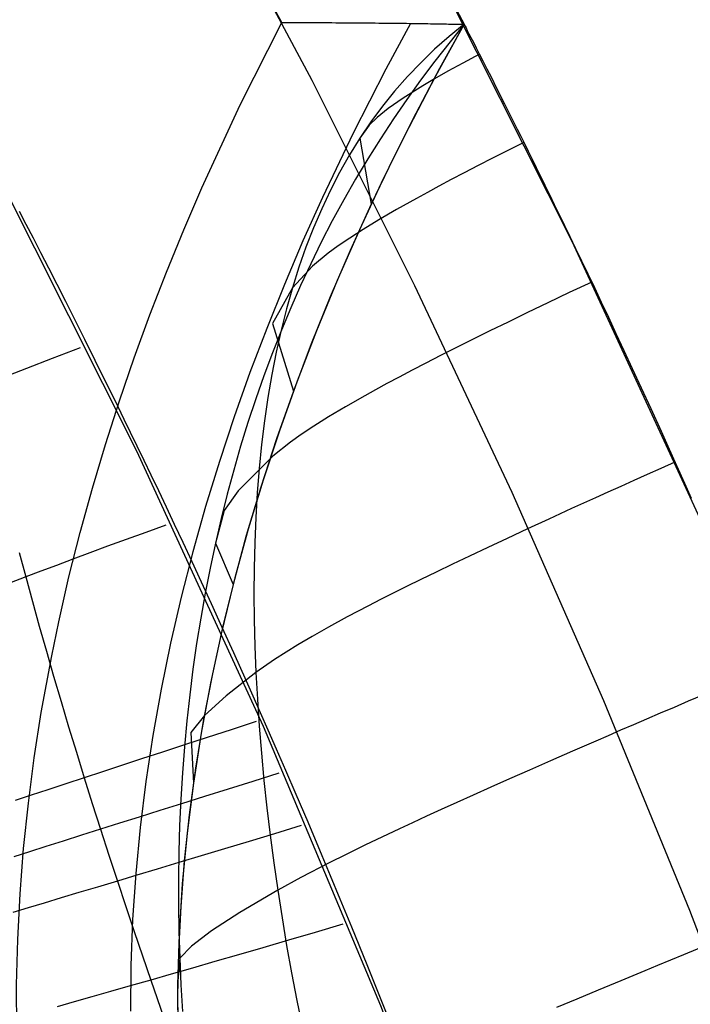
# Model space of a CAD drawing. Header units: millimetres. Extents: x -58 to 58, y -58 to 57.
# Tile 83 of 102: x 48.38 to 52.54, y 20.21 to 26.33. Entities that reach past the tile are written whole.
import ezdxf

# ---------------------------------------------------------------- set-up
doc = ezdxf.new("R2010")
doc.units = ezdxf.units.MM
doc.header["$MEASUREMENT"] = 0
doc.layers.add('Predefinito', color=5, linetype='Continuous')

msp = doc.modelspace()

# ---------------------------------------------------------------- linework, layer by layer
at = {"layer": 'Predefinito'}
for points in [[(46.9894, 33.1398), (48.1143, 31.4843), (49.181, 29.7906), (50.188, 28.0609), (51.1342, 26.2972)], [(51.1342, 26.2972), (50.188, 28.0609), (49.181, 29.7906), (48.1143, 31.4843), (46.9894, 33.1398)], [(50.0015, 26.3078), (49.1799, 27.8135), (48.3125, 29.2942), (47.4006, 30.7479), (46.4454, 32.1726)], [(53.6901, 9.3609), (53.335, 11.2085), (52.9163, 13.0427), (52.4346, 14.8614), (51.8904, 16.6624), (51.2844, 18.4435), (50.6172, 20.2027), (49.8897, 21.9377), (49.1028, 23.6467), (48.2574, 25.3274), (47.3544, 26.978), (46.395, 28.5964), (45.3803, 30.1807)], [(56.6455, 9.8761), (56.2709, 11.8254), (55.8292, 13.7607), (55.3209, 15.6795), (54.7468, 17.5796), (54.1074, 19.4588), (53.4035, 21.3147), (52.636, 23.1453), (51.8057, 24.9483), (50.9137, 26.7216), (49.9611, 28.463), (48.9489, 30.1705)], [(48.0655, 29.6978), (48.8072, 28.4625), (49.5148, 27.2128), (50.188, 25.9501), (50.8267, 24.6759), (51.4304, 23.3914), (51.9993, 22.0981), (52.533, 20.7974), (53.0318, 19.4905), (53.4956, 18.1788), (53.9246, 16.8637), (54.319, 15.5464), (54.6791, 14.2283), (55.0052, 12.9105), (55.2976, 11.5944), (55.5568, 10.2809), (55.7832, 8.9714)], [(48.3564, 20.0509), (48.3557, 20.3333), (48.3628, 20.6156), (48.3775, 20.8977), (48.3996, 21.1797), (48.4291, 21.4615), (48.4656, 21.7432), (48.5093, 22.0248), (48.5736, 22.3765), (48.6173, 22.5869), (48.6809, 22.8655), (48.7506, 23.1419), (48.8261, 23.4162), (48.9074, 23.6884), (48.9941, 23.9586), (49.0862, 24.2268), (49.1836, 24.4932), (49.286, 24.7576), (49.3934, 25.0203), (49.5057, 25.2812), (49.7444, 25.7978), (50.0015, 26.3078)], [(51.1342, 26.2972), (50.9573, 25.9757), (50.7901, 25.6557), (50.6326, 25.3374), (50.4846, 25.0207), (50.3462, 24.706), (50.2172, 24.3931), (50.0975, 24.0822), (49.9871, 23.7734), (49.8858, 23.4668), (49.7937, 23.1624), (49.7106, 22.8604), (49.6364, 22.5608), (49.5711, 22.2638), (49.5145, 21.9694), (49.4667, 21.6777), (49.4275, 21.3887), (49.3968, 21.1027), (49.3746, 20.8196), (49.3607, 20.5397), (49.3552, 20.2628), (49.3579, 19.9892)], [(51.1342, 26.2972), (50.9573, 25.9757), (50.7901, 25.6557), (50.6326, 25.3374), (50.4846, 25.0207), (50.3462, 24.706), (50.2172, 24.3931), (50.0975, 24.0822), (49.9871, 23.7734), (49.8858, 23.4668), (49.7937, 23.1624), (49.7106, 22.8604), (49.6364, 22.5608), (49.5711, 22.2638), (49.5145, 21.9694), (49.4667, 21.6777), (49.4275, 21.3887), (49.3968, 21.1027), (49.3746, 20.8196), (49.3607, 20.5397), (49.3552, 20.2628), (49.3579, 19.9892)], [(51.1342, 26.2972), (50.9822, 26.022), (50.8353, 25.7439), (50.6938, 25.4631), (50.5578, 25.1796), (50.4276, 24.8933), (50.3034, 24.6044), (50.1855, 24.3129), (50.0741, 24.0188), (49.9696, 23.7222), (49.8722, 23.4233), (49.7821, 23.122), (49.6997, 22.8186), (49.6254, 22.5131), (49.5593, 22.2057), (49.5018, 21.8966), (49.4534, 21.5861), (49.4142, 21.2742), (49.3846, 20.9612), (49.3651, 20.6474), (49.3558, 20.3331), (49.3572, 20.0186)]]:
    msp.add_lwpolyline(points, dxfattribs=at)
at = {"layer": 'Predefinito', "extrusion": (0.467058, 0.884227, 0)}
msp.add_lwpolyline([(-32.0133, 319.9961), (-32.0348, 319.994), (-32.0563, 319.9914), (-32.078, 319.9883), (-32.0997, 319.9847), (-32.1215, 319.9806), (-32.1434, 319.9759), (-32.1652, 319.9708), (-32.1871, 319.9651), (-32.209, 319.9589), (-32.2309, 319.9522), (-32.2528, 319.9449), (-32.2745, 319.937), (-32.2962, 319.9287), (-32.3178, 319.9197), (-32.3393, 319.9103), (-32.3607, 319.9003), (-32.3819, 319.8897), (-32.4029, 319.8786), (-32.4237, 319.867), (-32.4443, 319.8548), (-32.4646, 319.8421), (-32.4847, 319.8289), (-32.5045, 319.8152), (-32.5241, 319.8009), (-32.5433, 319.7862), (-32.5621, 319.771), (-32.5807, 319.7553), (-32.5988, 319.7392), (-32.6166, 319.7226), (-32.6339, 319.7056), (-32.6509, 319.6882), (-32.6674, 319.6704), (-32.6834, 319.6521), (-32.699, 319.6336), (-32.7141, 319.6146), (-32.7288, 319.5954), (-32.7429, 319.5758), (-32.7565, 319.5559), (-32.7697, 319.5358), (-32.7823, 319.5154), (-32.7943, 319.4948), (-32.8059, 319.4739), (-32.8169, 319.4529), (-32.8274, 319.4317), (-32.8373, 319.4103), (-32.8467, 319.3888), (-32.8555, 319.3672), (-32.8638, 319.3454), (-32.8715, 319.3236), (-32.8787, 319.3018), (-32.8853, 319.2799), (-32.8915, 319.258), (-32.897, 319.2361), (-32.9021, 319.2142), (-32.9066, 319.1924), (-32.9107, 319.1706), (-32.9142, 319.1489), (-32.9172, 319.1272), (-32.9197, 319.1057), (-32.9218, 319.0843), (-32.9233, 319.063), (-32.9244, 319.0418), (-32.9251, 319.0208), (-32.9253, 319)], dxfattribs=at)
at = {"layer": 'Predefinito', "extrusion": (0.482228, 0.876046, 0)}
msp.add_lwpolyline([(-31.7726, 319.7523), (-31.7933, 319.7336), (-31.8136, 319.7143), (-31.8333, 319.6945), (-31.8524, 319.6741), (-31.8709, 319.6532), (-31.8888, 319.6318), (-31.9061, 319.61), (-31.9228, 319.5877), (-31.9388, 319.565), (-31.9541, 319.542), (-31.9688, 319.5186), (-31.9827, 319.4949), (-31.9959, 319.4709), (-32.0084, 319.4466), (-32.0203, 319.4222), (-32.0313, 319.3975), (-32.0417, 319.3727), (-32.0513, 319.3477), (-32.0603, 319.3226), (-32.0685, 319.2975), (-32.0759, 319.2723), (-32.0827, 319.2471), (-32.0888, 319.2219), (-32.0942, 319.1968), (-32.0989, 319.1717), (-32.1029, 319.1467), (-32.1063, 319.1219), (-32.109, 319.0971), (-32.1111, 319.0726), (-32.1126, 319.0482), (-32.1134, 319.024), (-32.1137, 319)], dxfattribs=at)
at = {"layer": 'Predefinito', "extrusion": (0.489607, 0.871943, 0)}
msp.add_lwpolyline([(-31.6454, 319.3556), (-31.6536, 319.3332), (-31.6613, 319.3108), (-31.6683, 319.2883), (-31.6748, 319.2657), (-31.6808, 319.2432), (-31.6861, 319.2206), (-31.691, 319.1981), (-31.6952, 319.1757), (-31.699, 319.1533), (-31.7022, 319.131), (-31.7049, 319.1088), (-31.707, 319.0868), (-31.7087, 319.0648), (-31.7099, 319.0431), (-31.7106, 319.0214), (-31.7108, 319)], dxfattribs=at)
at = {"layer": 'Predefinito', "extrusion": (0, 1, 0)}
msp.add_lwpolyline([(-51.1342, 319), (-51.1342, 60)], dxfattribs=at)
at = {"layer": 'Predefinito', "extrusion": (1, 0, 0)}
msp.add_lwpolyline([(26.2972, 60), (26.2972, 35)], dxfattribs=at)
at = {"layer": 'Predefinito', "extrusion": (-6.72539e-07, 1.90505e-06, 1)}
msp.add_lwpolyline([(47.7545, 26.2631), (47.614, 25.9454), (47.4808, 25.6278), (47.355, 25.3102), (47.2366, 24.9928), (47.1255, 24.6756), (47.0218, 24.3587), (46.9256, 24.0421), (46.8368, 23.7259), (46.7554, 23.4102), (46.6815, 23.095), (46.6151, 22.7805), (46.5562, 22.4665), (46.5048, 22.1533), (46.4609, 21.8409), (46.4246, 21.5293), (46.3959, 21.2187), (46.3748, 20.909), (46.3614, 20.6006), (46.3556, 20.2934), (46.3574, 19.9875), (46.367, 19.6833), (46.3843, 19.3806), (46.4093, 19.0797), (46.442, 18.7807), (46.4825, 18.4837), (46.5308, 18.1889), (46.5868, 17.8964), (46.6505, 17.6065), (46.7219, 17.3192), (46.801, 17.0347), (46.8878, 16.7531), (46.9822, 16.4748), (47.0842, 16.1997), (47.1937, 15.9281), (47.3107, 15.6603), (47.4351, 15.3962), (47.5668, 15.1362), (47.7057, 14.8803), (47.8518, 14.6288), (48.0049, 14.3819), (48.165, 14.1396), (48.3319, 13.9023), (48.5056, 13.6699), (48.6857, 13.4426), (48.8724, 13.2207), (49.0653, 13.0041), (49.2643, 12.7931), (49.4694, 12.5879), (49.6803, 12.3884), (49.897, 12.1949), (50.1192, 12.0073), (50.3468, 11.8259), (50.5796, 11.6506), (50.8175, 11.4816), (51.0604, 11.3188), (51.3081, 11.1625), (51.5603, 11.0127), (51.817, 10.8694), (52.0781, 10.7326), (52.3434, 10.6024), (52.6127, 10.4787), (52.8859, 10.3617), (53.163, 10.2514), (53.4436, 10.1478)], dxfattribs=at)
at = {"layer": 'Predefinito', "extrusion": (0.451318, 0.892363, 0)}
msp.add_lwpolyline([(-32.7443, 320), (-32.7665, 319.9998), (-32.7889, 319.999), (-32.8115, 319.9977), (-32.8342, 319.996), (-32.857, 319.9936), (-32.88, 319.9908), (-32.9031, 319.9873), (-32.9263, 319.9833), (-32.9495, 319.9787), (-32.9728, 319.9735), (-32.9961, 319.9678), (-33.0195, 319.9614), (-33.0428, 319.9544), (-33.0661, 319.9468), (-33.0893, 319.9386), (-33.1124, 319.9298), (-33.1354, 319.9203), (-33.1583, 319.9103), (-33.1811, 319.8996), (-33.2036, 319.8883), (-33.226, 319.8764), (-33.2481, 319.8638), (-33.2699, 319.8507), (-33.2915, 319.837), (-33.3128, 319.8227), (-33.3338, 319.8078), (-33.3544, 319.7924), (-33.3746, 319.7764), (-33.3945, 319.7598), (-33.4139, 319.7427), (-33.4329, 319.7252), (-33.4514, 319.7071), (-33.4695, 319.6886), (-33.4871, 319.6696), (-33.5041, 319.6501), (-33.5207, 319.6303), (-33.5367, 319.6101), (-33.5521, 319.5895), (-33.567, 319.5685), (-33.5813, 319.5472), (-33.595, 319.5256), (-33.6082, 319.5038), (-33.6207, 319.4816), (-33.6326, 319.4593), (-33.6439, 319.4367), (-33.6546, 319.414), (-33.6647, 319.3911), (-33.6741, 319.3681), (-33.6829, 319.345), (-33.6911, 319.3217), (-33.6987, 319.2985), (-33.7057, 319.2752), (-33.7121, 319.2518), (-33.7179, 319.2285), (-33.723, 319.2052), (-33.7276, 319.182), (-33.7316, 319.1588), (-33.7351, 319.1357), (-33.7379, 319.1127), (-33.7403, 319.0899), (-33.7421, 319.0671), (-33.7433, 319.0446), (-33.7441, 319.0222), (-33.7443, 319)], dxfattribs=at)
at = {"layer": 'Predefinito', "extrusion": (0.443227, 0.896409, 0)}
msp.add_lwpolyline([(-33.1564, 320), (-33.1786, 319.9998), (-33.201, 319.999), (-33.2235, 319.9977), (-33.2462, 319.996), (-33.2691, 319.9936), (-33.2921, 319.9908), (-33.3152, 319.9873), (-33.3383, 319.9833), (-33.3616, 319.9787), (-33.3849, 319.9735), (-33.4082, 319.9678), (-33.4315, 319.9614), (-33.4549, 319.9544), (-33.4781, 319.9468), (-33.5013, 319.9386), (-33.5245, 319.9298), (-33.5475, 319.9203), (-33.5704, 319.9103), (-33.5931, 319.8996), (-33.6157, 319.8883), (-33.638, 319.8764), (-33.6601, 319.8638), (-33.682, 319.8507), (-33.7036, 319.837), (-33.7249, 319.8227), (-33.7458, 319.8078), (-33.7664, 319.7924), (-33.7867, 319.7764), (-33.8065, 319.7598), (-33.826, 319.7427), (-33.8449, 319.7252), (-33.8635, 319.7071), (-33.8816, 319.6886), (-33.8991, 319.6696), (-33.9162, 319.6501), (-33.9327, 319.6303), (-33.9487, 319.6101), (-33.9642, 319.5895), (-33.9791, 319.5685), (-33.9934, 319.5472), (-34.0071, 319.5256), (-34.0202, 319.5038), (-34.0327, 319.4816), (-34.0447, 319.4593), (-34.056, 319.4367), (-34.0667, 319.414), (-34.0767, 319.3911), (-34.0862, 319.3681), (-34.095, 319.345), (-34.1032, 319.3217), (-34.1108, 319.2985), (-34.1178, 319.2752), (-34.1242, 319.2518), (-34.1299, 319.2285), (-34.1351, 319.2052), (-34.1397, 319.182), (-34.1437, 319.1588), (-34.1471, 319.1357), (-34.15, 319.1127), (-34.1523, 319.0899), (-34.1541, 319.0671), (-34.1554, 319.0446), (-34.1561, 319.0222), (-34.1564, 319)], dxfattribs=at)
at = {"layer": 'Predefinito', "extrusion": (0.434998, 0.900431, 0)}
msp.add_lwpolyline([(-33.5694, 320), (-33.5916, 319.9998), (-33.614, 319.999), (-33.6366, 319.9977), (-33.6593, 319.996), (-33.6822, 319.9936), (-33.7051, 319.9908), (-33.7282, 319.9873), (-33.7514, 319.9833), (-33.7747, 319.9787), (-33.7979, 319.9735), (-33.8213, 319.9678), (-33.8446, 319.9614), (-33.8679, 319.9544), (-33.8912, 319.9468), (-33.9144, 319.9386), (-33.9375, 319.9298), (-33.9606, 319.9203), (-33.9834, 319.9103), (-34.0062, 319.8996), (-34.0287, 319.8883), (-34.0511, 319.8764), (-34.0732, 319.8638), (-34.0951, 319.8507), (-34.1167, 319.837), (-34.1379, 319.8227), (-34.1589, 319.8078), (-34.1795, 319.7924), (-34.1997, 319.7764), (-34.2196, 319.7598), (-34.239, 319.7427), (-34.258, 319.7252), (-34.2765, 319.7071), (-34.2946, 319.6886), (-34.3122, 319.6696), (-34.3293, 319.6501), (-34.3458, 319.6303), (-34.3618, 319.6101), (-34.3772, 319.5895), (-34.3921, 319.5685), (-34.4064, 319.5472), (-34.4202, 319.5256), (-34.4333, 319.5038), (-34.4458, 319.4816), (-34.4577, 319.4593), (-34.469, 319.4367), (-34.4797, 319.414), (-34.4898, 319.3911), (-34.4992, 319.3681), (-34.5081, 319.345), (-34.5163, 319.3217), (-34.5239, 319.2985), (-34.5308, 319.2752), (-34.5372, 319.2518), (-34.543, 319.2285), (-34.5482, 319.2052), (-34.5527, 319.182), (-34.5568, 319.1588), (-34.5602, 319.1357), (-34.5631, 319.1127), (-34.5654, 319.0899), (-34.5672, 319.0671), (-34.5684, 319.0446), (-34.5692, 319.0222), (-34.5694, 319)], dxfattribs=at)
at = {"layer": 'Predefinito', "extrusion": (0.363891, 0.931442, 0)}
msp.add_lwpolyline([(-36.8976, 320), (-36.9198, 319.9998), (-36.9422, 319.999), (-36.9648, 319.9977), (-36.9875, 319.996), (-37.0103, 319.9936), (-37.0333, 319.9908), (-37.0564, 319.9873), (-37.0796, 319.9833), (-37.1028, 319.9787), (-37.1261, 319.9735), (-37.1495, 319.9678), (-37.1728, 319.9614), (-37.1961, 319.9544), (-37.2194, 319.9468), (-37.2426, 319.9386), (-37.2657, 319.9298), (-37.2888, 319.9203), (-37.3116, 319.9103), (-37.3344, 319.8996), (-37.3569, 319.8883), (-37.3793, 319.8764), (-37.4014, 319.8638), (-37.4233, 319.8507), (-37.4448, 319.837), (-37.4661, 319.8227), (-37.4871, 319.8078), (-37.5077, 319.7924), (-37.5279, 319.7764), (-37.5478, 319.7598), (-37.5672, 319.7427), (-37.5862, 319.7252), (-37.6047, 319.7071), (-37.6228, 319.6886), (-37.6404, 319.6696), (-37.6574, 319.6501), (-37.674, 319.6303), (-37.69, 319.6101), (-37.7054, 319.5895), (-37.7203, 319.5685), (-37.7346, 319.5472), (-37.7484, 319.5256), (-37.7615, 319.5038), (-37.774, 319.4816), (-37.7859, 319.4593), (-37.7972, 319.4367), (-37.8079, 319.414), (-37.818, 319.3911), (-37.8274, 319.3681), (-37.8363, 319.345), (-37.8445, 319.3217), (-37.8521, 319.2985), (-37.859, 319.2752), (-37.8654, 319.2518), (-37.8712, 319.2285), (-37.8764, 319.2052), (-37.8809, 319.182), (-37.8849, 319.1588), (-37.8884, 319.1357), (-37.8913, 319.1127), (-37.8936, 319.0899), (-37.8954, 319.0671), (-37.8966, 319.0446), (-37.8974, 319.0222), (-37.8976, 319)], dxfattribs=at)
at = {"layer": 'Predefinito', "extrusion": (0.282272, 0.959334, 0)}
msp.add_lwpolyline([(-40.2306, 320), (-40.2528, 319.9998), (-40.2751, 319.999), (-40.2977, 319.9977), (-40.3204, 319.996), (-40.3433, 319.9936), (-40.3663, 319.9908), (-40.3893, 319.9873), (-40.4125, 319.9833), (-40.4358, 319.9787), (-40.4591, 319.9735), (-40.4824, 319.9678), (-40.5057, 319.9614), (-40.529, 319.9544), (-40.5523, 319.9468), (-40.5755, 319.9386), (-40.5987, 319.9298), (-40.6217, 319.9203), (-40.6446, 319.9103), (-40.6673, 319.8996), (-40.6899, 319.8883), (-40.7122, 319.8764), (-40.7343, 319.8638), (-40.7562, 319.8507), (-40.7778, 319.837), (-40.7991, 319.8227), (-40.82, 319.8078), (-40.8406, 319.7924), (-40.8609, 319.7764), (-40.8807, 319.7598), (-40.9001, 319.7427), (-40.9191, 319.7252), (-40.9377, 319.7071), (-40.9557, 319.6886), (-40.9733, 319.6696), (-40.9904, 319.6501), (-41.0069, 319.6303), (-41.0229, 319.6101), (-41.0384, 319.5895), (-41.0532, 319.5685), (-41.0676, 319.5472), (-41.0813, 319.5256), (-41.0944, 319.5038), (-41.1069, 319.4816), (-41.1188, 319.4593), (-41.1301, 319.4367), (-41.1408, 319.414), (-41.1509, 319.3911), (-41.1603, 319.3681), (-41.1692, 319.345), (-41.1774, 319.3217), (-41.185, 319.2985), (-41.192, 319.2752), (-41.1983, 319.2518), (-41.2041, 319.2285), (-41.2093, 319.2052), (-41.2139, 319.182), (-41.2179, 319.1588), (-41.2213, 319.1357), (-41.2242, 319.1127), (-41.2265, 319.0899), (-41.2283, 319.0671), (-41.2296, 319.0446), (-41.2303, 319.0222), (-41.2306, 319)], dxfattribs=at)
at = {"layer": 'Predefinito', "extrusion": (0.236967, 0.971518, 0)}
msp.add_lwpolyline([(-41.8759, 320), (-41.8981, 319.9998), (-41.9205, 319.999), (-41.9431, 319.9977), (-41.9658, 319.996), (-41.9886, 319.9936), (-42.0116, 319.9908), (-42.0347, 319.9873), (-42.0579, 319.9833), (-42.0811, 319.9787), (-42.1044, 319.9735), (-42.1278, 319.9678), (-42.1511, 319.9614), (-42.1744, 319.9544), (-42.1977, 319.9468), (-42.2209, 319.9386), (-42.244, 319.9298), (-42.2671, 319.9203), (-42.2899, 319.9103), (-42.3127, 319.8996), (-42.3352, 319.8883), (-42.3576, 319.8764), (-42.3797, 319.8638), (-42.4016, 319.8507), (-42.4231, 319.837), (-42.4444, 319.8227), (-42.4654, 319.8078), (-42.486, 319.7924), (-42.5062, 319.7764), (-42.5261, 319.7598), (-42.5455, 319.7427), (-42.5645, 319.7252), (-42.583, 319.7071), (-42.6011, 319.6886), (-42.6187, 319.6696), (-42.6357, 319.6501), (-42.6523, 319.6303), (-42.6683, 319.6101), (-42.6837, 319.5895), (-42.6986, 319.5685), (-42.7129, 319.5472), (-42.7267, 319.5256), (-42.7398, 319.5038), (-42.7523, 319.4816), (-42.7642, 319.4593), (-42.7755, 319.4367), (-42.7862, 319.414), (-42.7963, 319.3911), (-42.8057, 319.3681), (-42.8146, 319.345), (-42.8228, 319.3217), (-42.8304, 319.2985), (-42.8373, 319.2752), (-42.8437, 319.2518), (-42.8495, 319.2285), (-42.8547, 319.2052), (-42.8592, 319.182), (-42.8632, 319.1588), (-42.8667, 319.1357), (-42.8696, 319.1127), (-42.8719, 319.0899), (-42.8737, 319.0671), (-42.8749, 319.0446), (-42.8757, 319.0222), (-42.8759, 319)], dxfattribs=at)
at = {"layer": 'Predefinito', "extrusion": (0.213082, 0.977034, 0)}
msp.add_lwpolyline([(-42.6879, 320), (-42.71, 319.9998), (-42.7324, 319.999), (-42.755, 319.9977), (-42.7777, 319.996), (-42.8006, 319.9936), (-42.8235, 319.9908), (-42.8466, 319.9873), (-42.8698, 319.9833), (-42.8931, 319.9787), (-42.9164, 319.9735), (-42.9397, 319.9678), (-42.963, 319.9614), (-42.9863, 319.9544), (-43.0096, 319.9468), (-43.0328, 319.9386), (-43.0559, 319.9298), (-43.079, 319.9203), (-43.1019, 319.9103), (-43.1246, 319.8996), (-43.1471, 319.8883), (-43.1695, 319.8764), (-43.1916, 319.8638), (-43.2135, 319.8507), (-43.2351, 319.837), (-43.2563, 319.8227), (-43.2773, 319.8078), (-43.2979, 319.7924), (-43.3181, 319.7764), (-43.338, 319.7598), (-43.3574, 319.7427), (-43.3764, 319.7252), (-43.395, 319.7071), (-43.413, 319.6886), (-43.4306, 319.6696), (-43.4477, 319.6501), (-43.4642, 319.6303), (-43.4802, 319.6101), (-43.4957, 319.5895), (-43.5105, 319.5685), (-43.5248, 319.5472), (-43.5386, 319.5256), (-43.5517, 319.5038), (-43.5642, 319.4816), (-43.5761, 319.4593), (-43.5874, 319.4367), (-43.5981, 319.414), (-43.6082, 319.3911), (-43.6176, 319.3681), (-43.6265, 319.345), (-43.6347, 319.3217), (-43.6423, 319.2985), (-43.6493, 319.2752), (-43.6556, 319.2518), (-43.6614, 319.2285), (-43.6666, 319.2052), (-43.6712, 319.182), (-43.6752, 319.1588), (-43.6786, 319.1357), (-43.6815, 319.1127), (-43.6838, 319.0899), (-43.6856, 319.0671), (-43.6869, 319.0446), (-43.6876, 319.0222), (-43.6879, 319)], dxfattribs=at)
at = {"layer": 'Predefinito', "extrusion": (0.200818, 0.979629, 0)}
msp.add_lwpolyline([(-43.0903, 320), (-43.1125, 319.9998), (-43.1348, 319.999), (-43.1574, 319.9977), (-43.1801, 319.996), (-43.203, 319.9936), (-43.226, 319.9908), (-43.2491, 319.9873), (-43.2722, 319.9833), (-43.2955, 319.9787), (-43.3188, 319.9735), (-43.3421, 319.9678), (-43.3654, 319.9614), (-43.3887, 319.9544), (-43.412, 319.9468), (-43.4352, 319.9386), (-43.4584, 319.9298), (-43.4814, 319.9203), (-43.5043, 319.9103), (-43.527, 319.8996), (-43.5496, 319.8883), (-43.5719, 319.8764), (-43.594, 319.8638), (-43.6159, 319.8507), (-43.6375, 319.837), (-43.6588, 319.8227), (-43.6797, 319.8078), (-43.7003, 319.7924), (-43.7206, 319.7764), (-43.7404, 319.7598), (-43.7598, 319.7427), (-43.7788, 319.7252), (-43.7974, 319.7071), (-43.8154, 319.6886), (-43.833, 319.6696), (-43.8501, 319.6501), (-43.8666, 319.6303), (-43.8826, 319.6101), (-43.8981, 319.5895), (-43.913, 319.5685), (-43.9273, 319.5472), (-43.941, 319.5256), (-43.9541, 319.5038), (-43.9666, 319.4816), (-43.9785, 319.4593), (-43.9899, 319.4367), (-44.0005, 319.414), (-44.0106, 319.3911), (-44.0201, 319.3681), (-44.0289, 319.345), (-44.0371, 319.3217), (-44.0447, 319.2985), (-44.0517, 319.2752), (-44.058, 319.2518), (-44.0638, 319.2285), (-44.069, 319.2052), (-44.0736, 319.182), (-44.0776, 319.1588), (-44.081, 319.1357), (-44.0839, 319.1127), (-44.0862, 319.0899), (-44.088, 319.0671), (-44.0893, 319.0446), (-44.09, 319.0222), (-44.0903, 319)], dxfattribs=at)
at = {"layer": 'Predefinito', "extrusion": (0.188342, 0.982103, 0)}
msp.add_lwpolyline([(-43.4897, 320), (-43.5119, 319.9998), (-43.5342, 319.999), (-43.5568, 319.9977), (-43.5795, 319.996), (-43.6024, 319.9936), (-43.6254, 319.9908), (-43.6485, 319.9873), (-43.6716, 319.9833), (-43.6949, 319.9787), (-43.7182, 319.9735), (-43.7415, 319.9678), (-43.7648, 319.9614), (-43.7881, 319.9544), (-43.8114, 319.9468), (-43.8346, 319.9386), (-43.8578, 319.9298), (-43.8808, 319.9203), (-43.9037, 319.9103), (-43.9264, 319.8996), (-43.949, 319.8883), (-43.9713, 319.8764), (-43.9934, 319.8638), (-44.0153, 319.8507), (-44.0369, 319.837), (-44.0582, 319.8227), (-44.0791, 319.8078), (-44.0997, 319.7924), (-44.12, 319.7764), (-44.1398, 319.7598), (-44.1592, 319.7427), (-44.1782, 319.7252), (-44.1968, 319.7071), (-44.2148, 319.6886), (-44.2324, 319.6696), (-44.2495, 319.6501), (-44.266, 319.6303), (-44.282, 319.6101), (-44.2975, 319.5895), (-44.3124, 319.5685), (-44.3267, 319.5472), (-44.3404, 319.5256), (-44.3535, 319.5038), (-44.366, 319.4816), (-44.378, 319.4593), (-44.3893, 319.4367), (-44.3999, 319.414), (-44.41, 319.3911), (-44.4195, 319.3681), (-44.4283, 319.345), (-44.4365, 319.3217), (-44.4441, 319.2985), (-44.4511, 319.2752), (-44.4574, 319.2518), (-44.4632, 319.2285), (-44.4684, 319.2052), (-44.473, 319.182), (-44.477, 319.1588), (-44.4804, 319.1357), (-44.4833, 319.1127), (-44.4856, 319.0899), (-44.4874, 319.0671), (-44.4887, 319.0446), (-44.4894, 319.0222), (-44.4897, 319)], dxfattribs=at)
at = {"layer": 'Predefinito', "extrusion": (0.082218, 0.996614, 0)}
msp.add_lwpolyline([(-46.494, 320), (-46.5162, 319.9998), (-46.5386, 319.999), (-46.5611, 319.9977), (-46.5839, 319.996), (-46.6067, 319.9936), (-46.6297, 319.9908), (-46.6528, 319.9873), (-46.676, 319.9833), (-46.6992, 319.9787), (-46.7225, 319.9735), (-46.7458, 319.9678), (-46.7692, 319.9614), (-46.7925, 319.9544), (-46.8158, 319.9468), (-46.839, 319.9386), (-46.8621, 319.9298), (-46.8851, 319.9203), (-46.908, 319.9103), (-46.9307, 319.8996), (-46.9533, 319.8883), (-46.9756, 319.8764), (-46.9978, 319.8638), (-47.0196, 319.8507), (-47.0412, 319.837), (-47.0625, 319.8227), (-47.0835, 319.8078), (-47.1041, 319.7924), (-47.1243, 319.7764), (-47.1441, 319.7598), (-47.1636, 319.7427), (-47.1826, 319.7252), (-47.2011, 319.7071), (-47.2192, 319.6886), (-47.2367, 319.6696), (-47.2538, 319.6501), (-47.2704, 319.6303), (-47.2864, 319.6101), (-47.3018, 319.5895), (-47.3167, 319.5685), (-47.331, 319.5472), (-47.3447, 319.5256), (-47.3578, 319.5038), (-47.3704, 319.4816), (-47.3823, 319.4593), (-47.3936, 319.4367), (-47.4043, 319.414), (-47.4143, 319.3911), (-47.4238, 319.3681), (-47.4326, 319.345), (-47.4408, 319.3217), (-47.4484, 319.2985), (-47.4554, 319.2752), (-47.4618, 319.2518), (-47.4675, 319.2285), (-47.4727, 319.2052), (-47.4773, 319.182), (-47.4813, 319.1588), (-47.4848, 319.1357), (-47.4876, 319.1127), (-47.49, 319.0899), (-47.4917, 319.0671), (-47.493, 319.0446), (-47.4938, 319.0222), (-47.494, 319)], dxfattribs=at)
at = {"layer": 'Predefinito', "extrusion": (0.024883, 0.99969, 0)}
msp.add_lwpolyline([(-47.8339, 320), (-47.8561, 319.9998), (-47.8785, 319.999), (-47.901, 319.9977), (-47.9237, 319.996), (-47.9466, 319.9936), (-47.9696, 319.9908), (-47.9927, 319.9873), (-48.0158, 319.9833), (-48.0391, 319.9787), (-48.0624, 319.9735), (-48.0857, 319.9678), (-48.109, 319.9614), (-48.1324, 319.9544), (-48.1556, 319.9468), (-48.1788, 319.9386), (-48.202, 319.9298), (-48.225, 319.9203), (-48.2479, 319.9103), (-48.2706, 319.8996), (-48.2932, 319.8883), (-48.3155, 319.8764), (-48.3376, 319.8638), (-48.3595, 319.8507), (-48.3811, 319.837), (-48.4024, 319.8227), (-48.4233, 319.8078), (-48.4439, 319.7924), (-48.4642, 319.7764), (-48.484, 319.7598), (-48.5035, 319.7427), (-48.5225, 319.7252), (-48.541, 319.7071), (-48.5591, 319.6886), (-48.5766, 319.6696), (-48.5937, 319.6501), (-48.6102, 319.6303), (-48.6262, 319.6101), (-48.6417, 319.5895), (-48.6566, 319.5685), (-48.6709, 319.5472), (-48.6846, 319.5256), (-48.6977, 319.5038), (-48.7103, 319.4816), (-48.7222, 319.4593), (-48.7335, 319.4367), (-48.7442, 319.414), (-48.7542, 319.3911), (-48.7637, 319.3681), (-48.7725, 319.345), (-48.7807, 319.3217), (-48.7883, 319.2985), (-48.7953, 319.2752), (-48.8017, 319.2518), (-48.8074, 319.2285), (-48.8126, 319.2052), (-48.8172, 319.182), (-48.8212, 319.1588), (-48.8246, 319.1357), (-48.8275, 319.1127), (-48.8298, 319.0899), (-48.8316, 319.0671), (-48.8329, 319.0446), (-48.8336, 319.0222), (-48.8339, 319)], dxfattribs=at)
at = {"layer": 'Predefinito'}
for points in [[(50.8018, 26.3026, 319.7071), (50.6484, 26.0186, 319.7071), (50.4455, 25.6219, 319.7071), (50.2542, 25.2211, 319.7071), (50.1334, 24.9519, 319.7071), (50.0181, 24.6812, 319.7071), (49.9086, 24.4089, 319.7071), (49.8048, 24.135, 319.7071), (49.7069, 23.8594, 319.7071), (49.6152, 23.5821, 319.7071), (49.5296, 23.3031, 319.7071), (49.4505, 23.0223, 319.7071), (49.378, 22.7397, 319.7071), (49.3122, 22.4551, 319.7071), (49.2535, 22.1687, 319.7071), (49.2024, 21.8821, 319.7071), (49.159, 21.5958, 319.7071), (49.1235, 21.3098, 319.7071), (49.0959, 21.0241, 319.7071), (49.0764, 20.7388, 319.7071), (49.0651, 20.4539, 319.7071), (49.0623, 20.1693, 319.7071)], [(51.1342, 26.2972, 51.6667), (50.952, 26.0672, 51.5243), (50.8642, 25.9496, 51.4536), (50.7786, 25.8303, 51.3832), (50.6953, 25.7092, 51.3132), (50.6144, 25.5862, 51.2439), (50.536, 25.4615, 51.1752), (50.46, 25.3349, 51.1073), (50.3866, 25.2065, 51.0403), (50.3158, 25.0761, 50.9742), (50.2474, 24.944, 50.9091), (50.1817, 24.8101, 50.8451), (50.1184, 24.6744, 50.7822), (50.0577, 24.537, 50.7205), (49.9995, 24.3979, 50.6601), (49.9439, 24.2571, 50.601), (49.8908, 24.1146, 50.5433), (49.8403, 23.9706, 50.487), (49.7922, 23.825, 50.4323), (49.7467, 23.6778, 50.3792), (49.7037, 23.5292, 50.3277), (49.6633, 23.3792, 50.278), (49.6254, 23.2278, 50.23), (49.59, 23.075, 50.1839), (49.5571, 22.9209, 50.1397), (49.5267, 22.7656, 50.0975), (49.4989, 22.6091, 50.0573), (49.4736, 22.4514, 50.0191), (49.4508, 22.2928, 49.9829), (49.4306, 22.1331, 49.9489), (49.4129, 21.9725, 49.917), (49.3978, 21.811, 49.8872), (49.3852, 21.6488, 49.8597), (49.3751, 21.4858, 49.8343), (49.3677, 21.3223, 49.8112), (49.3627, 21.1582, 49.7904), (49.3603, 20.9937, 49.7719), (49.3605, 20.8289, 49.7558), (49.3632, 20.6639, 49.742), (49.3685, 20.4988, 49.7306), (49.3764, 20.3336, 49.7216), (49.3868, 20.1685, 49.7147)], [(51.1342, 26.2972, 43.3333), (51.0407, 26.2212, 43.1924), (50.9508, 26.1417, 43.0518), (50.8645, 26.0586, 42.9118), (50.7818, 25.9719, 42.7725), (50.7027, 25.8817, 42.6342), (50.6272, 25.7879, 42.4969), (50.5553, 25.6906, 42.361), (50.487, 25.5898, 42.2267), (50.4224, 25.4854, 42.094), (50.3613, 25.3776, 41.9631), (50.3038, 25.2663, 41.8343), (50.2499, 25.1517, 41.7075), (50.1994, 25.0338, 41.5829), (50.1523, 24.9127, 41.4608), (50.1086, 24.7884, 41.3411), (50.0684, 24.661, 41.224), (50.0314, 24.5306, 41.1096), (49.9978, 24.3972, 40.9982), (49.9674, 24.2609, 40.8898), (49.9401, 24.1218, 40.7845), (49.916, 23.9801, 40.6825), (49.895, 23.8357, 40.5839), (49.8769, 23.6889, 40.4889), (49.8619, 23.5396, 40.3975), (49.8497, 23.3881, 40.31), (49.8404, 23.2343, 40.2263), (49.8339, 23.0785, 40.1466), (49.8301, 22.9206, 40.0709), (49.829, 22.761, 39.9992), (49.8306, 22.5996, 39.9318), (49.8347, 22.4366, 39.8686), (49.8413, 22.272, 39.8096), (49.8504, 22.1061, 39.7551), (49.8618, 21.939, 39.7049), (49.8756, 21.7709, 39.6593), (49.8916, 21.6018, 39.6182), (49.9099, 21.432, 39.5816), (49.9303, 21.2617, 39.5498), (49.9528, 21.091, 39.5226), (49.9773, 20.92, 39.5003), (50.0038, 20.749, 39.4827), (50.0322, 20.578, 39.4692), (50.0626, 20.4071, 39.4593), (50.0948, 20.2364, 39.4524), (50.1651, 19.8958, 39.4447)], [(50.0015, 26.3078, 320), (50.0277, 26.3078, 319.9997), (50.0539, 26.3078, 319.9989), (50.08, 26.3078, 319.9976), (50.1062, 26.3078, 319.9957), (50.1322, 26.3077, 319.9933), (50.1583, 26.3076, 319.9903), (50.1842, 26.3076, 319.9868), (50.2101, 26.3075, 319.9828), (50.2359, 26.3074, 319.9782), (50.2616, 26.3073, 319.9731), (50.2872, 26.3072, 319.9675), (50.3126, 26.3071, 319.9614), (50.338, 26.3069, 319.9547), (50.3631, 26.3068, 319.9475), (50.3881, 26.3066, 319.9397), (50.413, 26.3065, 319.9314), (50.4376, 26.3063, 319.9227), (50.4621, 26.3061, 319.9133), (50.4863, 26.306, 319.9035), (50.5103, 26.3058, 319.8931), (50.5341, 26.3056, 319.8822), (50.5576, 26.3054, 319.8708), (50.5809, 26.3051, 319.8589), (50.604, 26.3049, 319.8464), (50.6267, 26.3047, 319.8335), (50.6492, 26.3045, 319.82), (50.6713, 26.3042, 319.806), (50.6931, 26.304, 319.7915), (50.7147, 26.3037, 319.7764), (50.7358, 26.3035, 319.7609), (50.7567, 26.3032, 319.7448), (50.7771, 26.303, 319.7282), (50.7975, 26.3027, 319.7109), (50.8174, 26.3024, 319.6931), (50.8367, 26.3021, 319.6749), (50.8556, 26.3018, 319.6564), (50.8739, 26.3015, 319.6374), (50.8916, 26.3013, 319.618), (50.9088, 26.301, 319.5982), (50.9255, 26.3007, 319.578), (50.9416, 26.3004, 319.5575), (50.9571, 26.3001, 319.5366), (50.972, 26.2998, 319.5153), (50.9864, 26.2996, 319.4937), (51.0001, 26.2993, 319.4717), (51.0133, 26.2991, 319.4494), (51.0258, 26.2988, 319.4268), (51.0377, 26.2986, 319.4038), (51.0489, 26.2984, 319.3806), (51.0595, 26.2983, 319.3571), (51.0695, 26.2981, 319.3332), (51.0788, 26.2979, 319.3091), (51.0874, 26.2978, 319.2847), (51.0953, 26.2977, 319.26), (51.1025, 26.2976, 319.235), (51.1091, 26.2975, 319.2098), (51.1149, 26.2974, 319.1844), (51.1199, 26.2974, 319.1587), (51.1242, 26.2973, 319.1327), (51.1278, 26.2973, 319.1066), (51.1306, 26.2972, 319.0802), (51.1326, 26.2972, 319.0537), (51.1338, 26.2972, 319.0269), (51.1342, 26.2972, 319)], [(51.1342, 26.2972, 35), (51.1363, 26.2931, 34.8423), (51.14, 26.286, 34.6846), (51.146, 26.2743, 34.527), (51.1541, 26.2585, 34.3693), (51.1643, 26.2386, 34.2116), (51.1768, 26.2142, 34.0539), (51.1917, 26.1852, 33.8963), (51.2089, 26.1514, 33.7386), (51.2286, 26.1129, 33.5812), (51.2508, 26.0692, 33.4238), (51.2757, 26.0202, 33.2663), (51.3034, 25.9657, 33.1089), (51.3182, 25.9363, 33.0302), (51.3338, 25.9054, 32.9515), (51.3501, 25.8731, 32.8728), (51.3672, 25.8392, 32.7941), (51.385, 25.8037, 32.7154), (51.4036, 25.7667, 32.6367), (51.4229, 25.7281, 32.558), (51.4431, 25.6878, 32.4793), (51.464, 25.6458, 32.4004), (51.4858, 25.602, 32.3216), (51.5084, 25.5565, 32.2428), (51.5319, 25.509, 32.1639), (51.5564, 25.4595, 32.0851), (51.5818, 25.408, 32.0063), (51.6083, 25.3542, 31.9274), (51.6358, 25.2982, 31.8486), (51.6643, 25.2398, 31.7698), (51.6941, 25.1788, 31.691), (51.7251, 25.1151, 31.6121), (51.7574, 25.0483, 31.5333), (51.7913, 24.9784, 31.4545), (51.8266, 24.9049, 31.3756), (51.8635, 24.8279, 31.2968), (51.9022, 24.747, 31.218), (51.9427, 24.6619, 31.1392), (51.985, 24.5724, 31.0603), (52.0296, 24.478, 30.9815), (52.0765, 24.3781, 30.9026), (52.1258, 24.2723, 30.8238), (52.178, 24.16, 30.745), (52.2335, 24.0397, 30.6661), (52.2928, 23.9105, 30.5873), (52.3566, 23.7705, 30.5085), (52.3905, 23.6957, 30.4691), (52.4259, 23.6173, 30.4297), (52.4629, 23.5349, 30.3903), (52.502, 23.4477, 30.3509), (52.5435, 23.3546, 30.3115)], [(51.2298, 26.1107, 33.5671), (51.1265, 26.0557, 34.0654), (51.0337, 26.0049, 34.5725), (50.9508, 25.958, 35.0878), (50.877, 25.9148, 35.6106), (50.7548, 25.8383, 36.6761), (50.662, 25.7734, 37.7636), (50.5937, 25.7182, 38.8678), (50.5451, 25.6705, 39.9832), (50.487, 25.5898, 42.2267), (50.5578, 25.1796, 60)], [(51.5052, 25.563, 32.2552), (51.4054, 25.5131, 32.4937), (51.3106, 25.4652, 32.7365), (51.2206, 25.4192, 32.9833), (51.1353, 25.3751, 33.2341), (51.0545, 25.3328, 33.4886), (50.9781, 25.2922, 33.7468), (50.906, 25.2533, 34.0084), (50.838, 25.216, 34.2733), (50.7138, 25.1462, 34.8125), (50.6043, 25.0822, 35.3631), (50.5084, 25.0235, 35.9239), (50.4249, 24.9698, 36.4935), (50.3528, 24.9205, 37.0709), (50.2908, 24.8752, 37.6547), (50.1927, 24.7946, 38.8367), (50.0684, 24.661, 41.224), (49.9453, 24.4384, 45.9354), (50.0741, 24.0188, 60)], [(48.3718, 25.1369, 31.9144), (48.4137, 25.0563, 31.7683), (48.4578, 24.971, 31.6222), (48.5042, 24.8808, 31.476), (48.5532, 24.7853, 31.3299), (48.6048, 24.6842, 31.1838), (48.6592, 24.5769, 31.0377), (48.7168, 24.4628, 30.8915), (48.7776, 24.3414, 30.7454), (48.8421, 24.212, 30.5993), (48.9106, 24.0736, 30.4532), (48.9465, 24.0005, 30.3802), (48.9837, 23.9247, 30.3071), (49.0221, 23.846, 30.2341), (49.0618, 23.7642, 30.161), (49.103, 23.6792, 30.088), (49.1456, 23.5909, 30.0149), (49.1898, 23.4986, 29.9419), (49.2359, 23.4019, 29.8688), (49.2841, 23.3004, 29.7958), (49.3345, 23.1935, 29.7228), (49.3874, 23.0807, 29.6497), (49.443, 22.9616, 29.5767), (49.5014, 22.8354, 29.5037), (49.5635, 22.7005, 29.4307), (49.6301, 22.5547, 29.3577), (49.7019, 22.396, 29.2847), (49.7803, 22.2215, 29.2117), (49.8226, 22.1265, 29.1752), (49.8675, 22.025, 29.1388), (49.9154, 21.9165, 29.1023), (49.9673, 21.7981, 29.0658), (50.0247, 21.666, 29.0294), (50.0892, 21.5166, 28.993), (50.1629, 21.3442, 28.9566), (50.2513, 21.1354, 28.9204), (50.3032, 21.0116, 28.9023), (50.3633, 20.867, 28.8842), (50.435, 20.6934, 28.8663), (50.5307, 20.4585, 28.8487), (50.6837, 20.0767, 28.8321)], [(51.9261, 24.6967, 31.1727), (51.7862, 24.6307, 31.4036), (51.6532, 24.5673, 31.6402), (51.5267, 24.5066, 31.8825), (51.4067, 24.4485, 32.1302), (51.293, 24.3929, 32.3831), (51.1853, 24.3396, 32.641), (51.0834, 24.2887, 32.9036), (50.9872, 24.2401, 33.1708), (50.8964, 24.1936, 33.4423), (50.8109, 24.1491, 33.718), (50.7305, 24.1067, 33.9975), (50.6549, 24.0663, 34.2808), (50.584, 24.0276, 34.5676), (50.5176, 23.9908, 34.8576), (50.3973, 23.922, 35.4467), (50.2926, 23.8594, 36.0464), (50.2018, 23.8023, 36.6549), (50.1234, 23.7501, 37.2707), (50.0558, 23.7021, 37.8919), (49.9467, 23.6162, 39.1439), (49.7311, 23.4007, 42.8758), (49.6441, 23.2777, 45.3221), (49.59, 23.075, 50.1839), (49.6997, 22.8186, 60)], [(48.7495, 24.2882, 30.6954), (48.5766, 24.2223, 31.0678), (48.4164, 24.1601, 31.4433), (48.2682, 24.1014, 31.8212), (48.1312, 24.0462, 32.2012), (47.9696, 23.9797, 32.6944), (47.8242, 23.9185, 33.1898), (47.6937, 23.8623, 33.6868), (47.5767, 23.811, 34.1848), (47.4721, 23.7641, 34.6832), (47.3786, 23.7216, 35.1817), (47.2953, 23.6831, 35.6798), (47.2212, 23.6484, 36.177), (47.0968, 23.5899, 37.167), (46.9985, 23.5442, 38.1475), (46.8554, 23.4862, 40.063), (46.75, 23.4488, 41.9263), (46.6162, 23.3815, 45.5937), (46.5745, 23.3247, 49.2238), (46.7018, 23.1861, 60.0036)], [(52.4432, 23.5787, 30.4131), (52.3559, 23.5397, 30.5242), (52.2706, 23.5016, 30.6371), (52.1875, 23.4643, 30.7518), (52.1063, 23.4278, 30.8682), (52.0272, 23.3921, 30.9863), (51.95, 23.3572, 31.1061), (51.8748, 23.3231, 31.2275), (51.8015, 23.2897, 31.3506), (51.6606, 23.2252, 31.6013), (51.527, 23.1637, 31.8581), (51.4005, 23.1049, 32.1207), (51.2808, 23.0489, 32.3887), (51.1678, 22.9955, 32.6621), (51.0611, 22.9446, 32.9404), (50.9605, 22.8962, 33.2235), (50.8659, 22.8501, 33.5111), (50.7768, 22.8062, 33.8029), (50.6932, 22.7645, 34.0987), (50.6148, 22.7249, 34.3982), (50.5413, 22.6872, 34.7012), (50.4081, 22.6173, 35.3165), (50.2919, 22.5541, 35.9426), (50.1905, 22.4967, 36.5773), (50.1022, 22.4446, 37.2187), (49.9572, 22.3526, 38.5132), (49.8413, 22.272, 39.8096), (49.6559, 22.1285, 42.3674), (49.5225, 22.0047, 44.8865), (49.4377, 21.8993, 47.3865), (49.4534, 21.5861, 60)], [(49.2832, 23.1876, 29.7201), (49.1574, 23.1421, 29.9352), (49.0367, 23.0982, 30.152), (48.921, 23.0558, 30.3703), (48.8102, 23.015, 30.59), (48.7042, 22.9756, 30.8109), (48.6027, 22.9377, 31.033), (48.5056, 22.9012, 31.256), (48.4129, 22.8661, 31.4798), (48.3128, 22.828, 31.734)], [(48.3727, 23.0177, 31.5576), (48.4129, 22.8661, 31.4798), (48.4543, 22.7135, 31.4057), (48.4969, 22.5598, 31.3353), (48.5407, 22.4052, 31.2686), (48.5856, 22.2497, 31.2057), (48.6317, 22.0933, 31.1466), (48.6787, 21.936, 31.0913), (48.7268, 21.7779, 31.0398), (48.7759, 21.619, 30.9923), (48.8259, 21.4593, 30.9487), (48.8769, 21.299, 30.909), (48.9288, 21.1379, 30.8734), (48.9813, 20.9773, 30.8418), (49.0337, 20.8193, 30.8142), (49.0858, 20.6641, 30.7904), (49.1888, 20.3629, 30.7522), (49.2891, 20.0743, 30.7244)], [(52.6161, 22.1325, 30.4792), (52.5256, 22.0938, 30.5947), (52.4374, 22.056, 30.7122), (52.3513, 22.019, 30.8315), (52.2674, 21.983, 30.9526), (52.1856, 21.9477, 31.0755), (52.1059, 21.9133, 31.2001), (52.0283, 21.8797, 31.3264), (51.9527, 21.8469, 31.4544), (51.8074, 21.7838, 31.7152), (51.6698, 21.7236, 31.9821), (51.5397, 21.6665, 32.255), (51.4167, 21.6121, 32.5336), (51.3006, 21.5606, 32.8175), (51.1912, 21.5116, 33.1064), (51.088, 21.4652, 33.4001), (50.991, 21.4212, 33.6983), (50.8998, 21.3795, 34.0006), (50.8141, 21.34, 34.3069), (50.7337, 21.3026, 34.6167), (50.6583, 21.2672, 34.9299), (50.5214, 21.2019, 35.565), (50.4013, 21.1433, 36.2099), (50.2959, 21.0905, 36.8623), (50.1203, 20.9988, 38.1802), (49.9773, 20.92, 39.5003), (49.7427, 20.7825, 42.101), (49.5658, 20.6674, 44.6582), (49.4424, 20.5733, 47.1941), (49.3685, 20.4988, 49.7306), (49.3558, 20.3331, 60)], [(49.8427, 21.9673, 29.1134), (49.6878, 21.917, 29.341), (49.5395, 21.8688, 29.571), (49.3974, 21.8225, 29.8034), (49.2615, 21.7782, 30.0379), (49.1315, 21.7357, 30.2742), (49.0074, 21.6951, 30.5122), (48.8889, 21.6562, 30.7517), (48.7759, 21.619, 30.9923), (48.6605, 21.5808, 31.2517), (48.5508, 21.5445, 31.5121), (48.4467, 21.51, 31.7734), (48.348, 21.4771, 32.0356)], [(49.9835, 21.6465, 29.017), (49.8229, 21.5961, 29.2456), (49.669, 21.5478, 29.477), (49.5216, 21.5015, 29.7108), (49.3806, 21.4573, 29.9469), (49.2458, 21.415, 30.185), (49.117, 21.3746, 30.4249), (48.9941, 21.3359, 30.6663), (48.8769, 21.299, 30.909), (48.7578, 21.2615, 31.1692), (48.6447, 21.2257, 31.4306), (48.5374, 21.1918, 31.6929), (48.4355, 21.1595, 31.956), (48.3389, 21.1288, 32.2198)], [(50.1232, 21.3214, 28.9432), (49.9576, 21.2713, 29.1721), (49.7988, 21.2233, 29.4039), (49.6467, 21.1774, 29.6384), (49.5012, 21.1336, 29.8753), (49.3621, 21.0917, 30.1143), (49.2292, 21.0518, 30.3553), (49.1023, 21.0137, 30.5978), (48.9813, 20.9773, 30.8418), (48.8587, 20.9405, 31.1026), (48.7423, 20.9055, 31.3647), (48.6317, 20.8723, 31.6278), (48.5268, 20.8407, 31.8917), (48.4273, 20.8108, 32.1564), (48.333, 20.7824, 32.4216)], [(53.5472, 20.951, 30), (53.4396, 20.907, 30.1047), (53.3346, 20.8639, 30.2115), (53.232, 20.8218, 30.3205), (53.1318, 20.7807, 30.4315), (53.0341, 20.7406, 30.5446), (52.9387, 20.7014, 30.6596), (52.8457, 20.6632, 30.7767), (52.755, 20.6258, 30.8956), (52.6666, 20.5894, 31.0165), (52.5804, 20.5539, 31.1392), (52.4964, 20.5192, 31.2637), (52.4145, 20.4854, 31.39), (52.3348, 20.4524, 31.518), (52.2571, 20.4203, 31.6477), (52.108, 20.3585, 31.9121), (51.9668, 20.2998, 32.1828), (51.8332, 20.2441, 32.4594), (51.7069, 20.1914, 32.7418)], [(50.3818, 20.709, 28.8567), (50.2092, 20.6582, 29.0844), (50.0436, 20.6098, 29.3153), (49.8848, 20.5635, 29.5491), (49.7328, 20.5194, 29.7855), (49.5874, 20.4774, 30.0244), (49.4483, 20.4373, 30.2653), (49.3155, 20.3992, 30.508), (49.1888, 20.3629, 30.7522), (49.0604, 20.3262, 31.0137), (48.9383, 20.2913, 31.2766), (48.8223, 20.2583, 31.5405), (48.7123, 20.227, 31.8055), (48.6079, 20.1974, 32.0712)]]:
    msp.add_polyline3d(points, dxfattribs=at)

doc.saveas('drawing.dxf')
